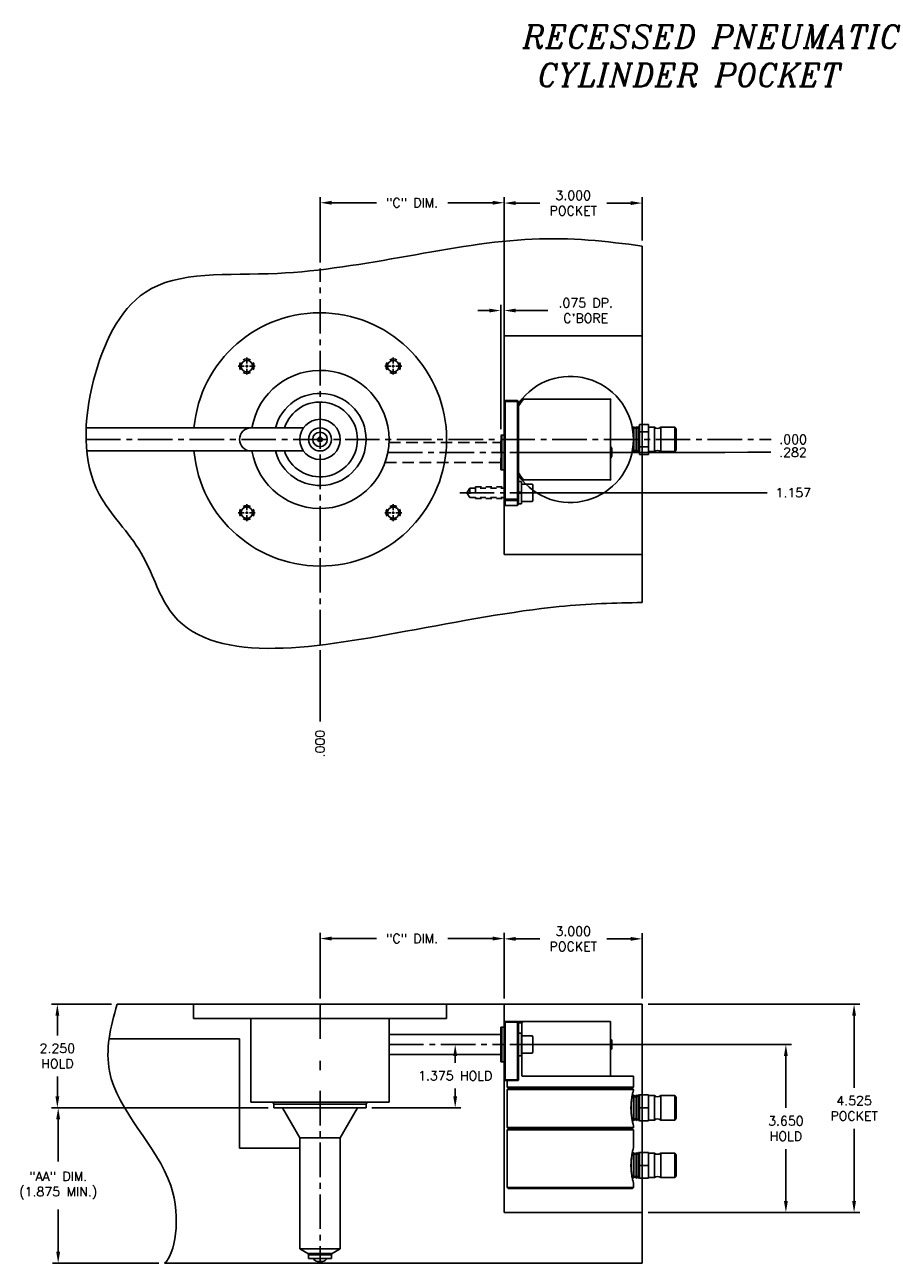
# Model space of a CAD drawing. Extents: x -55 to 76, y -100 to -24.
# Tile 18 of 22: x 35 to 53, y -96 to -69. Entities that reach past the tile are written whole.
import ezdxf

# ---------------------------------------------------------------- set-up
doc = ezdxf.new("R2010")
doc.units = 0
doc.header["$MEASUREMENT"] = 0
for name, pattern in [('CENTER2', [1.125, 0.75, -0.125, 0.125, -0.125]), ('HIDDEN', [0.375, 0.25, -0.125]), ('HIDDEN2', [0.1875, 0.125, -0.0625])]:
    doc.linetypes.add(name, pattern=pattern)
doc.layers.get('DEFPOINTS').update_dxf_attribs({"linetype": 'CONTINUOUS'})
for name, color, linetype in [('BORE_HIDDEN', 1, 'HIDDEN'), ('CP_TAPS_CENTER', 1, 'CENTER2'), ('CP_TAPS_HIDDEN', 1, 'HIDDEN2'), ('DIMENSIONS', 4, 'CONTINUOUS'), ('DSCV_BORE_CENTER', 22, 'CENTER2'), ('DSCV_BORE_SOLID', 1, 'CONTINUOUS'), ('FASTENER_SOLID', 7, 'CONTINUOUS'), ('HYD_FITTING', 4, 'CONTINUOUS'), ('NP_SHAPE_SOLID', 6, 'CONTINUOUS'), ('SCV200_BORE_TAPS_SOLID', 1, 'CONTINUOUS'), ('SCV_HYD_CYL_SHAPE', 3, 'CONTINUOUS')]:
    doc.layers.add(name, color=color, linetype=linetype)
doc.styles.add('ITALIC', font='italic.shx')
doc.styles.add('ROMANS', font='romans.shx')
doc.dimstyles.new('CATALOG', dxfattribs={"dimscale": 2, "dimtxt": 0.1, "dimasz": 0.125, "dimexe": 0.0625, "dimexo": 0.0625, "dimgap": 0.09, "dimtad": 0, "dimtih": 1, "dimtoh": 1, "dimdec": 3, "dimzin": 4, "dimdsep": 46, "dimtxsty": 'ROMANS', "dimcen": 0, "dimclrd": 256, "dimclre": 256, "dimclrt": 256, "dimadec": 0, "dimazin": 0, "dimtfac": 0.7, "dimtdec": 3, "dimtofl": 0, "dimtmove": 0, "dimatfit": 3, "dimfxl": 1, "dimtolj": 1, "dimtzin": 4, "dimlwd": -1, "dimlwe": -1, "dimarcsym": 0})

# ---------------------------------------------------------------- blocks, each defined once
blk = doc.blocks.new('*D132')
at = {"layer": 'DEFPOINTS', "color": 0}
for p in [(45.253, -73.065), (41.253, -74.49), (45.253, -75.954)]:
    blk.add_point(p, dxfattribs=at)
at = {"layer": 'DIMENSIONS'}
for p, q in [((41.253, -74.365), (41.253, -72.94)), ((41.503, -73.065), (42.478, -73.065)), ((45.003, -73.065), (44.028, -73.065)), ((45.253, -75.829), (45.253, -72.94))]:
    blk.add_line(p, q, dxfattribs=at)
for points in [[(41.503, -73.023), (41.503, -73.106), (41.253, -73.065)], [(45.003, -73.023), (45.003, -73.106), (45.253, -73.065)]]:
    blk.add_solid(points, dxfattribs=at)
at = {"layer": 'DIMENSIONS', "insert": (43.253, -73.065), "char_height": 0.2, "attachment_point": 5, "style": 'ROMANS'}
blk.add_mtext('\\A1;"C" DIM.', dxfattribs=at)
blk = doc.blocks.new('*D133')
at = {"layer": 'DEFPOINTS', "color": 0}
for p in [(41.253, -78.204), (50.672, -78.204), (51.05, -78.204)]:
    blk.add_point(p, dxfattribs=at)
at = {"layer": 'DIMENSIONS'}
blk.add_line((50.797, -78.204), (51.05, -78.204), dxfattribs=at)
at = {"layer": 'DIMENSIONS', "insert": (51.53, -78.204), "char_height": 0.2, "attachment_point": 5, "style": 'ROMANS'}
blk.add_mtext('\\A1;.000 ', dxfattribs=at)
blk = doc.blocks.new('*D134')
at = {"layer": 'DEFPOINTS', "color": 0}
for p in [(41.253, -78.204), (45.253, -79.361), (50.968, -79.361)]:
    blk.add_point(p, dxfattribs=at)
at = {"layer": 'DIMENSIONS'}
blk.add_line((45.378, -79.361), (50.968, -79.361), dxfattribs=at)
at = {"layer": 'DIMENSIONS', "insert": (51.534, -79.361), "char_height": 0.2, "attachment_point": 5, "style": 'ROMANS'}
blk.add_mtext('\\A1;1.157 ', dxfattribs=at)
blk = doc.blocks.new('*D135')
at = {"layer": 'DEFPOINTS', "color": 0}
for p in [(41.253, -78.204), (45.253, -78.486), (51.047, -78.484)]:
    blk.add_point(p, dxfattribs=at)
at = {"layer": 'DIMENSIONS'}
for p, q in [((45.378, -78.486), (50.047, -78.486)), ((50.047, -78.486), (50.547, -78.484)), ((50.547, -78.484), (51.047, -78.484))]:
    blk.add_line(p, q, dxfattribs=at)
at = {"layer": 'DIMENSIONS', "insert": (51.527, -78.484), "char_height": 0.2, "attachment_point": 5, "style": 'ROMANS'}
blk.add_mtext('\\A1;.282 ', dxfattribs=at)
blk = doc.blocks.new('*D136')
at = {"layer": 'DEFPOINTS', "color": 0}
for p in [(41.253, -78.204), (41.253, -82.656), (41.253, -84.33)]:
    blk.add_point(p, dxfattribs=at)
at = {"layer": 'DIMENSIONS'}
blk.add_line((41.253, -82.781), (41.253, -84.33), dxfattribs=at)
at = {"layer": 'DIMENSIONS', "insert": (41.253, -84.81), "char_height": 0.2, "attachment_point": 5, "rotation": 90, "style": 'ROMANS'}
blk.add_mtext('\\A1;.000 ', dxfattribs=at)
blk = doc.blocks.new('*D137')
at = {"layer": 'DEFPOINTS', "color": 0}
for p in [(45.178, -75.406), (45.178, -78.11), (45.253, -78.11)]:
    blk.add_point(p, dxfattribs=at)
at = {"layer": 'DIMENSIONS'}
for p, q in [((45.178, -77.985), (45.178, -75.281)), ((45.253, -77.985), (45.253, -75.281)), ((44.928, -75.406), (44.678, -75.406)), ((45.503, -75.406), (46.201, -75.406))]:
    blk.add_line(p, q, dxfattribs=at)
for points in [[(44.928, -75.364), (44.928, -75.447), (45.178, -75.406)], [(45.503, -75.364), (45.503, -75.447), (45.253, -75.406)]]:
    blk.add_solid(points, dxfattribs=at)
at = {"layer": 'DIMENSIONS', "insert": (47.024, -75.406), "char_height": 0.2, "attachment_point": 5, "style": 'ROMANS'}
blk.add_mtext("\\A1;.075 DP.\\PC'BORE", dxfattribs=at)
blk = doc.blocks.new('*D141')
at = {"layer": 'DEFPOINTS', "color": 0}
for p in [(36.847, -90.468), (35.547, -92.718), (40.252, -92.718)]:
    blk.add_point(p, dxfattribs=at)
at = {"layer": 'DIMENSIONS'}
for p, q in [((36.722, -90.468), (35.422, -90.468)), ((35.547, -90.718), (35.547, -91.146)), ((35.547, -92.468), (35.547, -92.04)), ((40.127, -92.718), (35.422, -92.718))]:
    blk.add_line(p, q, dxfattribs=at)
for points in [[(35.506, -90.718), (35.589, -90.718), (35.547, -90.468)], [(35.506, -92.468), (35.589, -92.468), (35.547, -92.718)]]:
    blk.add_solid(points, dxfattribs=at)
at = {"layer": 'DIMENSIONS', "insert": (35.547, -91.593), "char_height": 0.2, "attachment_point": 5, "style": 'ROMANS'}
blk.add_mtext('\\A1;2.250 \\PHOLD', dxfattribs=at)
blk = doc.blocks.new('*D142')
at = {"layer": 'DEFPOINTS', "color": 0}
for p in [(40.252, -92.718), (35.565, -96.093), (37.877, -96.093)]:
    blk.add_point(p, dxfattribs=at)
at = {"layer": 'DIMENSIONS'}
for p, q in [((40.127, -92.718), (35.44, -92.718)), ((35.565, -92.968), (35.565, -93.887)), ((35.565, -95.843), (35.565, -94.923)), ((37.752, -96.093), (35.44, -96.093))]:
    blk.add_line(p, q, dxfattribs=at)
for points in [[(35.523, -92.968), (35.607, -92.968), (35.565, -92.718)], [(35.523, -95.843), (35.607, -95.843), (35.565, -96.093)]]:
    blk.add_solid(points, dxfattribs=at)
at = {"layer": 'DIMENSIONS', "insert": (35.565, -94.405), "char_height": 0.2, "attachment_point": 5, "style": 'ROMANS'}
blk.add_mtext('\\A1;"AA" DIM.\\P(1.875 MIN.)', dxfattribs=at)
blk = doc.blocks.new('*D144')
at = {"layer": 'DEFPOINTS', "color": 0}
for p in [(48.253, -73.072), (48.253, -74.006), (45.253, -75.954)]:
    blk.add_point(p, dxfattribs=at)
at = {"layer": 'DIMENSIONS'}
for p, q in [((45.253, -75.829), (45.253, -72.947)), ((45.503, -73.072), (46.025, -73.072)), ((48.003, -73.072), (47.48, -73.072)), ((48.253, -73.881), (48.253, -72.947))]:
    blk.add_line(p, q, dxfattribs=at)
for points in [[(45.503, -73.03), (45.503, -73.114), (45.253, -73.072)], [(48.003, -73.03), (48.003, -73.114), (48.253, -73.072)]]:
    blk.add_solid(points, dxfattribs=at)
at = {"layer": 'DIMENSIONS', "insert": (46.753, -73.072), "char_height": 0.2, "attachment_point": 5, "style": 'ROMANS'}
blk.add_mtext('\\A1;3.000 \\PPOCKET', dxfattribs=at)
blk = doc.blocks.new('*D149')
at = {"layer": 'DEFPOINTS', "color": 0}
for p in [(45.253, -89.043), (41.253, -90.468), (45.253, -90.468)]:
    blk.add_point(p, dxfattribs=at)
at = {"layer": 'DIMENSIONS'}
for p, q in [((41.253, -90.343), (41.253, -88.918)), ((45.253, -90.343), (45.253, -88.918)), ((41.503, -89.043), (42.478, -89.043)), ((45.003, -89.043), (44.028, -89.043))]:
    blk.add_line(p, q, dxfattribs=at)
for points in [[(41.503, -89.001), (41.503, -89.085), (41.253, -89.043)], [(45.003, -89.001), (45.003, -89.085), (45.253, -89.043)]]:
    blk.add_solid(points, dxfattribs=at)
at = {"layer": 'DIMENSIONS', "insert": (43.253, -89.043), "char_height": 0.2, "attachment_point": 5, "style": 'ROMANS'}
blk.add_mtext('\\A1;"C" DIM.', dxfattribs=at)
blk = doc.blocks.new('*D150')
at = {"layer": 'DEFPOINTS', "color": 0}
for p in [(48.253, -89.049), (45.253, -90.468), (48.253, -90.468)]:
    blk.add_point(p, dxfattribs=at)
at = {"layer": 'DIMENSIONS'}
for p, q in [((45.253, -90.343), (45.253, -88.924)), ((48.253, -90.343), (48.253, -88.924)), ((45.503, -89.049), (46.025, -89.049)), ((48.003, -89.049), (47.48, -89.049))]:
    blk.add_line(p, q, dxfattribs=at)
for points in [[(45.503, -89.008), (45.503, -89.091), (45.253, -89.049)], [(48.003, -89.008), (48.003, -89.091), (48.253, -89.049)]]:
    blk.add_solid(points, dxfattribs=at)
at = {"layer": 'DIMENSIONS', "insert": (46.753, -89.049), "char_height": 0.2, "attachment_point": 5, "style": 'ROMANS'}
blk.add_mtext('\\A1;3.000 \\PPOCKET', dxfattribs=at)
blk = doc.blocks.new('*D151')
at = {"layer": 'DEFPOINTS', "color": 0}
for p in [(48.253, -90.468), (48.253, -94.993), (52.854, -94.993)]:
    blk.add_point(p, dxfattribs=at)
at = {"layer": 'DIMENSIONS'}
for p, q in [((48.378, -90.468), (52.979, -90.468)), ((52.854, -90.718), (52.854, -92.284)), ((52.854, -94.743), (52.854, -93.177)), ((48.378, -94.993), (52.979, -94.993))]:
    blk.add_line(p, q, dxfattribs=at)
for points in [[(52.812, -90.718), (52.895, -90.718), (52.854, -90.468)], [(52.812, -94.743), (52.895, -94.743), (52.854, -94.993)]]:
    blk.add_solid(points, dxfattribs=at)
at = {"layer": 'DIMENSIONS', "insert": (52.854, -92.73), "char_height": 0.2, "attachment_point": 5, "style": 'ROMANS'}
blk.add_mtext('\\A1;4.525 \\PPOCKET', dxfattribs=at)
blk = doc.blocks.new('*D152')
at = {"layer": 'DEFPOINTS', "color": 0}
for p in [(45.253, -91.343), (48.253, -94.993), (51.372, -94.993)]:
    blk.add_point(p, dxfattribs=at)
at = {"layer": 'DIMENSIONS'}
for p, q in [((45.378, -91.343), (51.497, -91.343)), ((51.372, -91.593), (51.372, -92.721)), ((51.372, -94.743), (51.372, -93.615)), ((48.378, -94.993), (51.497, -94.993))]:
    blk.add_line(p, q, dxfattribs=at)
for points in [[(51.33, -91.593), (51.414, -91.593), (51.372, -91.343)], [(51.33, -94.743), (51.414, -94.743), (51.372, -94.993)]]:
    blk.add_solid(points, dxfattribs=at)
at = {"layer": 'DIMENSIONS', "insert": (51.372, -93.168), "char_height": 0.2, "attachment_point": 5, "style": 'ROMANS'}
blk.add_mtext('\\A1;3.650 \\PHOLD', dxfattribs=at)
blk = doc.blocks.new('*D153')
at = {"layer": 'DEFPOINTS', "color": 0}
for p in [(43.801, -91.343), (44.189, -91.343), (42.253, -92.718)]:
    blk.add_point(p, dxfattribs=at)
at = {"layer": 'DIMENSIONS'}
for p, q in [((43.926, -91.343), (44.314, -91.343)), ((44.189, -91.593), (44.189, -91.742)), ((44.189, -92.468), (44.189, -92.302)), ((42.378, -92.718), (44.314, -92.718))]:
    blk.add_line(p, q, dxfattribs=at)
for points in [[(44.147, -91.593), (44.231, -91.593), (44.189, -91.343)], [(44.147, -92.468), (44.231, -92.468), (44.189, -92.718)]]:
    blk.add_solid(points, dxfattribs=at)
at = {"layer": 'DIMENSIONS', "insert": (44.189, -92.022), "char_height": 0.2, "attachment_point": 5, "style": 'ROMANS'}
blk.add_mtext('\\A1;1.375 HOLD', dxfattribs=at)

msp = doc.modelspace()

# ---------------------------------------------------------------- linework, layer by layer
at = {"layer": 'BORE_HIDDEN'}
for p, q in [((45.17779, -78.11015), (45.25279, -78.11015)), ((45.17779, -78.86215), (45.17779, -78.11015)), ((42.75145, -78.26765), (45.17779, -78.26765)), ((42.66683, -78.70465), (45.17779, -78.70465)), ((45.17779, -78.86215), (45.25279, -78.86215))]:
    msp.add_line(p, q, dxfattribs=at)
at = {"layer": 'CP_TAPS_CENTER'}
msp.add_line((44.28904, -79.36115), (45.25279, -79.36115), dxfattribs=at)
at = {"layer": 'CP_TAPS_HIDDEN'}
for p, q in [((44.50779, -79.25915), (44.43979, -79.36115)), ((44.50779, -79.25915), (45.25279, -79.25915)), ((44.50779, -79.25915), (44.50779, -79.46315)), ((44.63279, -79.23615), (45.25279, -79.23615)), ((44.63279, -79.23615), (44.63279, -79.48615)), ((44.43979, -79.36115), (44.50779, -79.46315)), ((44.50779, -79.46315), (45.25279, -79.46315)), ((44.63279, -79.48615), (45.25279, -79.48615))]:
    msp.add_line(p, q, dxfattribs=at)
at = {"layer": 'DSCV_BORE_CENTER'}
for p, q in [((41.25279, -82.65576), (41.25279, -74.48951)), ((36.17072, -78.20415), (50.67181, -78.20415)), ((42.72605, -78.48615), (45.25279, -78.48615)), ((41.25279, -90.46789), (41.25279, -91.32855)), ((42.75279, -91.34289), (45.25279, -91.34289)), ((41.25279, -91.69654), (41.25279, -91.90385)), ((41.25279, -92.34899), (41.25279, -96.09289))]:
    msp.add_line(p, q, dxfattribs=at)
at = {"layer": 'DSCV_BORE_SOLID'}
for p, q in [((36.17293, -77.95415), (40.89376, -77.95415)), ((36.18612, -78.45415), (40.89376, -78.45415)), ((38.50279, -90.46789), (38.50279, -90.78089)), ((44.00279, -90.46789), (44.00279, -90.78089)), ((38.50279, -90.78089), (44.00279, -90.78089)), ((39.75279, -90.78089), (39.75279, -92.59289)), ((42.75279, -90.78089), (42.75279, -92.59289)), ((42.75279, -91.12439), (45.17779, -91.12439)), ((45.17779, -90.96689), (45.25279, -90.96689)), ((45.17779, -91.71889), (45.17779, -90.96689)), ((36.67176, -91.21789), (39.50279, -91.21789)), ((39.50279, -91.21789), (39.50279, -93.59789)), ((42.75279, -91.56139), (45.17779, -91.56139)), ((45.17779, -91.71889), (45.25279, -91.71889)), ((39.75279, -92.59289), (42.75279, -92.59289)), ((40.25229, -92.63789), (40.22631, -92.59289)), ((40.25229, -92.63789), (40.25229, -92.71789)), ((40.25229, -92.63789), (42.25329, -92.63789)), ((40.25229, -92.71789), (42.25329, -92.71789)), ((40.81529, -93.36789), (40.44001, -92.71789)), ((41.69029, -93.36789), (42.06557, -92.71789)), ((42.25329, -92.63789), (42.27927, -92.59289)), ((42.25329, -92.63789), (42.25329, -92.71789)), ((40.81529, -93.36789), (40.81529, -95.78289)), ((40.81529, -93.36789), (41.69029, -93.36789)), ((41.69029, -93.36789), (41.69029, -95.78289)), ((39.50279, -93.59789), (40.81529, -93.59789)), ((40.81529, -95.78289), (41.69029, -95.78289)), ((40.98791, -95.88256), (40.81529, -95.78289)), ((41.00254, -95.90789), (40.98791, -95.88256)), ((40.98791, -95.88256), (41.51767, -95.88256)), ((41.00254, -95.90789), (41.00254, -95.99289)), ((41.00254, -95.90789), (41.50304, -95.90789)), ((41.00254, -95.99289), (41.50304, -95.99289)), ((41.50304, -95.90789), (41.51767, -95.88256)), ((41.50304, -95.90789), (41.50304, -95.99289)), ((41.51767, -95.88256), (41.69029, -95.78289)), ((41.20266, -96.05508), (41.21279, -96.09289)), ((41.20266, -96.05508), (41.30292, -96.05508)), ((41.30292, -96.05508), (41.29279, -96.09289))]:
    msp.add_line(p, q, dxfattribs=at)
for radius in [0.4375, 0.25025, 0.1585, 0.05, 0.04]:
    msp.add_circle((41.25279, -78.20415), radius, dxfattribs=at)
for centre, radius, start, end in [((41.25279, -78.20415), 2.75, 185.215909, 174.784091), ((41.25279, -78.20415), 1.5, 189.594068, 170.405932), ((41.25279, -78.20415), 1.0005, 194.470119, 165.529881), ((41.25279, -78.20415), 0.8125, 197.920213, 162.079787), ((39.75279, -78.20415), 0.25, 90, 270), ((41.25279, -95.84189), 0.219, 223.590362, 256.766748), ((41.25279, -95.84189), 0.219, 283.233252, 316.409638), ((41.25279, -95.84189), 0.219, 265.919963, 273.947931)]:
    msp.add_arc(centre, radius, start, end, dxfattribs=at)
at = {"layer": 'FASTENER_SOLID'}
for p, q in [((45.62679, -91.09971), (45.56479, -91.09971)), ((45.62679, -91.09971), (45.62679, -91.58639)), ((45.85179, -91.15539), (45.62679, -91.15539)), ((45.87679, -91.18039), (45.87679, -91.50539)), ((45.56479, -91.58639), (45.62679, -91.58639)), ((45.85179, -91.53039), (45.62679, -91.53039))]:
    msp.add_line(p, q, dxfattribs=at)
for centre, start, end in [((45.85179, -91.18039), 0, 90), ((45.85179, -91.50539), 270, 0)]:
    msp.add_arc(centre, 0.025, start, end, dxfattribs=at)
at = {"layer": 'HYD_FITTING'}
for p, q in [((48.04751, -77.96216), (48.06328, -77.93122)), ((48.06328, -77.93122), (48.07021, -77.93086)), ((48.06328, -78.47708), (48.06328, -77.93122)), ((48.07021, -78.47745), (48.07021, -77.93086)), ((48.08912, -77.95998), (48.07021, -77.93086)), ((48.10299, -77.95925), (48.11876, -77.92831)), ((48.11876, -77.92831), (48.12569, -77.92795)), ((48.11876, -78.47999), (48.11876, -77.92831)), ((48.12569, -78.48035), (48.12569, -77.92795)), ((48.1446, -77.95707), (48.12569, -77.92795)), ((48.15847, -77.95634), (48.17424, -77.9254)), ((48.17424, -77.9254), (48.18117, -77.92504)), ((48.17424, -78.4829), (48.17424, -77.9254)), ((48.18117, -78.48326), (48.18117, -77.92504)), ((48.18979, -77.93832), (48.18117, -77.92504)), ((48.18979, -77.87939), (48.38979, -77.87939)), ((48.18979, -78.04177), (48.18979, -77.87939)), ((48.38979, -77.87939), (48.38979, -78.04177)), ((48.51479, -77.93915), (48.38979, -77.93915)), ((48.51479, -77.93915), (48.51479, -78.46915)), ((48.65479, -77.93915), (48.65479, -78.46915)), ((48.95979, -77.93915), (48.65479, -77.93915)), ((48.95979, -77.93915), (48.95979, -78.46915)), ((48.98979, -77.97915), (48.95979, -77.93915)), ((48.98979, -77.97915), (48.98979, -78.42915)), ((48.18979, -78.04177), (48.38979, -78.04177)), ((48.18979, -78.36653), (48.18979, -78.04177)), ((48.38979, -78.04177), (48.38979, -78.36653)), ((48.04751, -78.44614), (48.06328, -78.47708)), ((48.06328, -78.47708), (48.07021, -78.47745)), ((48.08912, -78.44833), (48.07021, -78.47745)), ((48.10299, -78.44905), (48.11876, -78.47999)), ((48.11876, -78.47999), (48.12569, -78.48035)), ((48.1446, -78.45123), (48.12569, -78.48035)), ((48.15847, -78.45196), (48.17424, -78.4829)), ((48.17424, -78.4829), (48.18117, -78.48326)), ((48.18979, -78.46998), (48.18117, -78.48326)), ((48.18979, -78.36653), (48.38979, -78.36653)), ((48.18979, -78.52891), (48.18979, -78.36653)), ((48.38979, -78.36653), (48.38979, -78.52891)), ((48.51479, -78.46915), (48.38979, -78.46915)), ((48.95979, -78.46915), (48.65479, -78.46915)), ((48.98979, -78.42915), (48.95979, -78.46915)), ((48.18979, -78.52891), (48.38979, -78.52891)), ((48.03364, -92.47663), (48.03031, -92.47149)), ((48.04751, -92.4759), (48.06328, -92.44496)), ((48.06328, -92.44496), (48.07021, -92.4446)), ((48.06328, -92.99083), (48.06328, -92.44496)), ((48.07021, -92.99119), (48.07021, -92.4446)), ((48.08912, -92.47372), (48.07021, -92.4446)), ((48.10299, -92.47299), (48.11876, -92.44206)), ((48.11876, -92.44206), (48.12569, -92.44169)), ((48.11876, -92.99373), (48.11876, -92.44206)), ((48.12569, -92.9941), (48.12569, -92.44169)), ((48.1446, -92.47081), (48.12569, -92.44169)), ((48.15847, -92.47009), (48.17424, -92.43915)), ((48.17424, -92.43915), (48.18117, -92.43878)), ((48.17424, -92.99664), (48.17424, -92.43915)), ((48.18117, -92.997), (48.18117, -92.43878)), ((48.18979, -92.45206), (48.18117, -92.43878)), ((48.18979, -92.43664), (48.38979, -92.43664)), ((48.18979, -92.71789), (48.18979, -92.43664)), ((48.38979, -92.43664), (48.38979, -92.71789)), ((48.51479, -92.45289), (48.38979, -92.45289)), ((48.51479, -92.45289), (48.51479, -92.98289)), ((48.65479, -92.45289), (48.65479, -92.98289)), ((48.95979, -92.45289), (48.65479, -92.45289)), ((48.95979, -92.45289), (48.95979, -92.98289)), ((48.98979, -92.49289), (48.95979, -92.45289)), ((48.98979, -92.49289), (48.98979, -92.94289)), ((48.0078, -92.74726), (48.0078, -92.68853)), ((48.01473, -92.85643), (48.01473, -92.57936)), ((48.18979, -92.71789), (48.38979, -92.71789)), ((48.18979, -92.99914), (48.18979, -92.71789)), ((48.38979, -92.71789), (48.38979, -92.99914)), ((48.03364, -92.95916), (48.03031, -92.96429)), ((48.04751, -92.95989), (48.06328, -92.99083)), ((48.06328, -92.99083), (48.07021, -92.99119)), ((48.08912, -92.96207), (48.07021, -92.99119)), ((48.10299, -92.9628), (48.11876, -92.99373)), ((48.11876, -92.99373), (48.12569, -92.9941)), ((48.1446, -92.96498), (48.12569, -92.9941)), ((48.15847, -92.9657), (48.17424, -92.99664)), ((48.17424, -92.99664), (48.18117, -92.997)), ((48.18979, -92.98373), (48.18117, -92.997)), ((48.18979, -92.99914), (48.38979, -92.99914)), ((48.51479, -92.98289), (48.38979, -92.98289)), ((48.95979, -92.98289), (48.65479, -92.98289)), ((48.98979, -92.94289), (48.95979, -92.98289)), ((48.01473, -94.10643), (48.01473, -93.82936)), ((48.03364, -93.72663), (48.03031, -93.72149)), ((48.04751, -93.7259), (48.06328, -93.69496)), ((48.06328, -93.69496), (48.07021, -93.6946)), ((48.06328, -94.24083), (48.06328, -93.69496)), ((48.07021, -94.24119), (48.07021, -93.6946)), ((48.08912, -93.72372), (48.07021, -93.6946)), ((48.10299, -93.72299), (48.11876, -93.69206)), ((48.11876, -93.69206), (48.12569, -93.69169)), ((48.11876, -94.24373), (48.11876, -93.69206)), ((48.12569, -94.2441), (48.12569, -93.69169)), ((48.1446, -93.72081), (48.12569, -93.69169)), ((48.15847, -93.72009), (48.17424, -93.68915)), ((48.17424, -93.68915), (48.18117, -93.68878)), ((48.17424, -94.24664), (48.17424, -93.68915)), ((48.18117, -94.247), (48.18117, -93.68878)), ((48.18979, -93.70206), (48.18117, -93.68878)), ((48.18979, -93.68664), (48.38979, -93.68664)), ((48.18979, -93.96789), (48.18979, -93.68664)), ((48.38979, -93.68664), (48.38979, -93.96789)), ((48.51479, -93.70289), (48.38979, -93.70289)), ((48.51479, -93.70289), (48.51479, -94.23289)), ((48.65479, -93.70289), (48.65479, -94.23289)), ((48.95979, -93.70289), (48.65479, -93.70289)), ((48.95979, -93.70289), (48.95979, -94.23289)), ((48.98979, -93.74289), (48.95979, -93.70289)), ((48.98979, -93.74289), (48.98979, -94.19289)), ((48.0078, -93.99726), (48.0078, -93.93853)), ((48.18979, -93.96789), (48.38979, -93.96789)), ((48.18979, -94.24914), (48.18979, -93.96789)), ((48.38979, -93.96789), (48.38979, -94.24914)), ((48.03364, -94.20916), (48.03031, -94.21429)), ((48.04751, -94.20989), (48.06328, -94.24083)), ((48.06328, -94.24083), (48.07021, -94.24119)), ((48.08912, -94.21207), (48.07021, -94.24119)), ((48.10299, -94.2128), (48.11876, -94.24373)), ((48.11876, -94.24373), (48.12569, -94.2441)), ((48.1446, -94.21498), (48.12569, -94.2441)), ((48.15847, -94.2157), (48.17424, -94.24664)), ((48.17424, -94.24664), (48.18117, -94.247)), ((48.18979, -94.23373), (48.18117, -94.247)), ((48.18979, -94.24914), (48.38979, -94.24914)), ((48.51479, -94.23289), (48.38979, -94.23289)), ((48.95979, -94.23289), (48.65479, -94.23289)), ((48.98979, -94.19289), (48.95979, -94.23289))]:
    msp.add_line(p, q, dxfattribs=at)
for centre, radius, start, end in [((48.04037, -77.95852), 0.00802, 260.234475, 332.999659), ((48.09585, -77.95561), 0.00802, 212.999659, 332.999659), ((48.15133, -77.9527), 0.00802, 212.999659, 332.999659), ((48.58479, -77.85382), 0.11037, 230.63504, 309.36496), ((48.04037, -78.44979), 0.00802, 27.000341, 99.765525), ((48.09585, -78.45269), 0.00802, 27.000341, 147.000341), ((48.15133, -78.4556), 0.00802, 27.000341, 147.000341), ((48.58479, -78.55448), 0.11037, 50.63504, 129.36496), ((48.04037, -92.47226), 0.00802, 212.999659, 332.999659), ((48.09585, -92.46935), 0.00802, 212.999659, 332.999659), ((48.15133, -92.46645), 0.00802, 212.999659, 332.999659), ((48.58479, -92.36757), 0.11037, 230.63504, 309.36496), ((48.04037, -92.96353), 0.00802, 27.000341, 147.000341), ((48.09585, -92.96644), 0.00802, 27.000341, 147.000341), ((48.15133, -92.96934), 0.00802, 27.000341, 147.000341), ((48.58479, -93.06822), 0.11037, 50.63504, 129.36496), ((48.04037, -93.72226), 0.00802, 212.999659, 332.999659), ((48.09585, -93.71935), 0.00802, 212.999659, 332.999659), ((48.15133, -93.71645), 0.00802, 212.999659, 332.999659), ((48.58479, -93.61757), 0.11037, 230.63504, 309.36496), ((48.04037, -94.21353), 0.00802, 27.000341, 147.000341), ((48.09585, -94.21644), 0.00802, 27.000341, 147.000341), ((48.15133, -94.21934), 0.00802, 27.000341, 147.000341), ((48.58479, -94.31822), 0.11037, 50.63504, 129.36496)]:
    msp.add_arc(centre, radius, start, end, dxfattribs=at)
at = {"layer": 'NP_SHAPE_SOLID'}
for p, q in [((48.25279, -81.74811), (48.25279, -74.00643)), ((45.25279, -80.70415), (45.25279, -75.95415)), ((48.25279, -75.95415), (45.25279, -75.95415)), ((48.25279, -80.70415), (45.25279, -80.70415)), ((36.84732, -90.46789), (48.25279, -90.46789)), ((45.25279, -90.46789), (45.25279, -94.99289)), ((48.25279, -90.46789), (48.25279, -96.09289)), ((45.25279, -94.99289), (48.25279, -94.99289)), ((37.87738, -96.09289), (48.25279, -96.09289))]:
    msp.add_line(p, q, dxfattribs=at)
for points, knots in [([(48.25279, -74.00643), (47.47317, -73.89855), (45.10598, -73.64995), (41.04457, -74.8521), (37.33398, -74.43816), (36.13636, -76.98441), (36.0628, -79.25745), (37.45339, -80.53885), (38.21303, -83.24104), (42.33488, -82.52872), (46.15339, -81.79856), (47.66327, -81.7513), (48.25279, -81.74811)], [0.66272534, 0.66272534, 0.66272534, 0.66272534, 2.98936436, 7.76453719, 10.56736838, 12.77285088, 15.25632149, 16.82822695, 18.21503792, 23.03612258, 25.81930248, 27.56716293, 27.56716293, 27.56716293, 27.56716293]), ([(36.84732, -90.46789), (36.69527, -90.97004), (36.38953, -92.39721), (38.44289, -94.16644), (38.09258, -95.91927), (37.87738, -96.09289)], [0.45963617, 0.45963617, 0.45963617, 0.45963617, 1.94899443, 4.76111541, 7.10990408, 7.10990408, 7.10990408, 7.10990408])]:
    msp.add_open_spline(points, degree=3, knots=knots, dxfattribs=at)
at = {"layer": 'SCV200_BORE_TAPS_SOLID'}
for p, q in [((39.60554, -76.61315), (39.47742, -76.61315)), ((39.68992, -76.61315), (39.63367, -76.61315)), ((39.66179, -76.5569), (39.66179, -76.42878)), ((39.66179, -76.58503), (39.66179, -76.64128)), ((39.71804, -76.61315), (39.84617, -76.61315)), ((42.78754, -76.61315), (42.65942, -76.61315)), ((42.81567, -76.61315), (42.87192, -76.61315)), ((42.84379, -76.5569), (42.84379, -76.42878)), ((42.84379, -76.58503), (42.84379, -76.64128)), ((42.90004, -76.61315), (43.02817, -76.61315)), ((39.66179, -76.6694), (39.66179, -76.79753)), ((42.84379, -76.6694), (42.84379, -76.79753)), ((39.60554, -79.79515), (39.47742, -79.79515)), ((39.68992, -79.79515), (39.63367, -79.79515)), ((39.66179, -79.7389), (39.66179, -79.61078)), ((39.66179, -79.82328), (39.66179, -79.76703)), ((39.66179, -79.8514), (39.66179, -79.97953)), ((39.71804, -79.79515), (39.84617, -79.79515)), ((42.78754, -79.79515), (42.65942, -79.79515)), ((42.81567, -79.79515), (42.87192, -79.79515)), ((42.84379, -79.7389), (42.84379, -79.61078)), ((42.84379, -79.82328), (42.84379, -79.76703)), ((42.84379, -79.8514), (42.84379, -79.97953)), ((42.90004, -79.79515), (43.02817, -79.79515))]:
    msp.add_line(p, q, dxfattribs=at)
for centre in [(39.66179, -76.61315), (42.84379, -76.61315), (39.66179, -79.79515), (42.84379, -79.79515)]:
    msp.add_circle(centre, 0.125, dxfattribs=at)
for centre, start, end in [((39.66179, -76.61315), 149.999934, 209.999922), ((39.66179, -76.61315), 60.000007, 119.999995), ((39.66179, -76.61315), 329.999997, 29.999999), ((42.84379, -76.61315), 150.000001, 210.000003), ((42.84379, -76.61315), 60.000005, 119.999993), ((42.84379, -76.61315), 330.000078, 30.000066), ((39.66179, -76.61315), 240.000002, 300.000003), ((42.84379, -76.61315), 239.999997, 299.999998), ((39.66179, -79.79515), 150.000078, 210.000066), ((39.66179, -79.79515), 59.999997, 119.999998), ((39.66179, -79.79515), 330.000001, 30.000003), ((42.84379, -79.79515), 149.999997, 209.999999), ((42.84379, -79.79515), 60.000002, 120.000003), ((42.84379, -79.79515), 329.999934, 29.999922), ((39.66179, -79.79515), 240.000005, 299.999993), ((42.84379, -79.79515), 240.000007, 299.999995)]:
    msp.add_arc(centre, 0.15625, start, end, dxfattribs=at)
at = {"layer": 'SCV_HYD_CYL_SHAPE'}
for p, q in [((45.27279, -77.36115), (45.25279, -77.38115)), ((45.25279, -77.38115), (45.25279, -79.50914)), ((45.27279, -77.38115), (45.25279, -77.38115)), ((45.27279, -77.38115), (45.27279, -77.36115)), ((45.54479, -77.36115), (45.27279, -77.36115)), ((45.27279, -79.50177), (45.27279, -77.38115)), ((45.27279, -77.38115), (45.54479, -77.38115)), ((45.54479, -77.36115), (45.54479, -77.38115)), ((45.56479, -77.38115), (45.54479, -77.36115)), ((45.56479, -77.38115), (45.54479, -77.38115)), ((45.54479, -77.38115), (45.54479, -79.50177)), ((45.56479, -77.43997), (45.56479, -77.38115)), ((47.56479, -77.32915), (45.67492, -77.32915)), ((47.56479, -77.32915), (47.57479, -77.31915)), ((47.56479, -79.07915), (47.56479, -77.32915)), ((45.56479, -77.47616), (45.56479, -78.93214)), ((45.18979, -78.12115), (45.19979, -78.11115)), ((45.18979, -78.12115), (45.18979, -78.85115)), ((45.19979, -78.11115), (45.19979, -78.86115)), ((45.25279, -78.11115), (45.19979, -78.11115)), ((47.59429, -78.55415), (47.59429, -78.41815)), ((45.18979, -78.85115), (45.19979, -78.86115)), ((45.25279, -78.86115), (45.19979, -78.86115)), ((45.56479, -79.50914), (45.56479, -78.96833)), ((45.56479, -79.11765), (45.62679, -79.11765)), ((45.62679, -79.11765), (45.62679, -79.34875)), ((45.85179, -79.17365), (45.62679, -79.17365)), ((45.67492, -79.07915), (47.56479, -79.07915)), ((45.87679, -79.19865), (45.87679, -79.52365)), ((47.56479, -79.07915), (47.57479, -79.08915)), ((45.25279, -79.61615), (45.25279, -79.50914)), ((45.27279, -79.50177), (45.27279, -79.5303)), ((45.54479, -79.50177), (45.27279, -79.50177)), ((45.27279, -79.5303), (45.27279, -79.63615)), ((45.27279, -79.5303), (45.54479, -79.5303)), ((45.54479, -79.5303), (45.54479, -79.50177)), ((45.54479, -79.63615), (45.54479, -79.5303)), ((45.56479, -79.34875), (45.62679, -79.34875)), ((45.62679, -79.37355), (45.56479, -79.37355)), ((45.56479, -79.50914), (45.56479, -79.61615)), ((45.62679, -79.34875), (45.62679, -79.37355)), ((45.62679, -79.37355), (45.62679, -79.60465)), ((45.85179, -79.54865), (45.62679, -79.54865)), ((45.25279, -79.61615), (45.27279, -79.63615)), ((45.27279, -79.63615), (45.54479, -79.63615)), ((45.56479, -79.61615), (45.54479, -79.63615)), ((45.56479, -79.60465), (45.62679, -79.60465)), ((45.25279, -92.10289), (45.25279, -90.86289)), ((45.27279, -90.84289), (45.27279, -90.86098)), ((45.54479, -90.84289), (45.27279, -90.84289)), ((45.27279, -90.86098), (45.27279, -92.10808)), ((45.27279, -90.86098), (45.54479, -90.86098)), ((45.54479, -90.86098), (45.54479, -90.84289)), ((45.54479, -92.10808), (45.54479, -90.86098)), ((45.67492, -90.84289), (45.56479, -90.84289)), ((45.56479, -90.86289), (45.56479, -92.10289)), ((45.63562, -90.87289), (45.56479, -90.87289)), ((45.63562, -92.01789), (45.63562, -90.87289)), ((45.67492, -90.84289), (47.56479, -90.84289)), ((47.56479, -90.84289), (47.56479, -92.01789)), ((45.18979, -90.97789), (45.19979, -90.96789)), ((45.18979, -90.97789), (45.18979, -91.70789)), ((45.19979, -90.96789), (45.19979, -91.71789)), ((45.25279, -90.96789), (45.19979, -90.96789)), ((47.59429, -91.41089), (47.59429, -91.27489)), ((45.18979, -91.70789), (45.19979, -91.71789)), ((45.25279, -91.71789), (45.19979, -91.71789)), ((45.27279, -92.10808), (45.27279, -92.12289)), ((45.54479, -92.10808), (45.27279, -92.10808)), ((45.27279, -92.12289), (45.54479, -92.12289)), ((45.31979, -92.27289), (45.31979, -92.12289)), ((45.54479, -92.12289), (45.54479, -92.10808)), ((45.54479, -92.12289), (45.55479, -92.12289)), ((45.56479, -92.10289), (45.56479, -92.11289)), ((45.644, -92.02789), (48.05979, -92.02789)), ((48.05979, -92.27289), (48.05979, -92.02789)), ((48.05979, -92.27289), (45.31979, -92.27289)), ((45.33979, -92.29289), (45.31979, -92.27289)), ((45.33979, -92.29789), (45.31979, -92.31789)), ((45.31979, -92.31789), (48.05979, -92.31789)), ((45.31979, -92.31789), (45.31979, -93.14789)), ((48.03979, -92.29289), (45.33979, -92.29289)), ((45.33979, -92.29289), (45.33979, -92.29789)), ((45.33979, -92.29789), (48.03979, -92.29789)), ((48.03979, -92.29289), (48.05979, -92.27289)), ((48.03979, -92.29289), (48.03979, -92.29789)), ((48.03979, -92.29789), (48.05979, -92.31789)), ((48.05979, -92.31789), (48.05979, -92.34289)), ((45.31979, -93.14789), (48.05979, -93.14789)), ((45.33979, -93.16789), (45.31979, -93.14789)), ((45.33979, -93.17289), (45.31979, -93.19289)), ((45.31979, -93.19289), (48.05979, -93.19289)), ((45.31979, -93.19289), (45.31979, -94.44789)), ((45.33979, -93.16789), (48.03979, -93.16789)), ((45.33979, -93.16789), (45.33979, -93.17289)), ((45.33979, -93.17289), (48.03979, -93.17289)), ((48.03979, -93.16789), (48.05979, -93.14789)), ((48.03979, -93.16789), (48.03979, -93.17289)), ((48.03979, -93.17289), (48.05979, -93.19289)), ((48.05979, -93.09289), (48.05979, -93.14789)), ((48.05979, -93.19289), (48.05979, -93.59289)), ((48.05979, -94.34289), (48.05979, -94.44789)), ((45.31979, -94.44789), (48.05979, -94.44789)), ((45.33979, -94.46789), (45.31979, -94.44789)), ((45.33979, -94.46789), (48.03979, -94.46789)), ((48.03979, -94.46789), (48.05979, -94.44789))]:
    msp.add_line(p, q, dxfattribs=at)
for centre, radius, start, end in [((46.68979, -78.20415), 1.37, 220.239598, 139.760402), ((46.68979, -78.20415), 1.37, 140.306083, 145.201875), ((46.68979, -78.20415), 1.34, 139.232956, 147.092867), ((47.53129, -78.41815), 0.063, 0, 57.876497), ((47.53129, -78.55415), 0.063, 302.123503, 0), ((46.68979, -78.20415), 1.34, 212.907133, 220.767044), ((46.68979, -78.20415), 1.37, 214.798125, 219.693917), ((45.85179, -79.19865), 0.025, 0, 90), ((45.85179, -79.52365), 0.025, 270, 0), ((47.53129, -91.27489), 0.063, 0, 57.876497), ((47.53129, -91.41089), 0.063, 302.123503, 0), ((47.57479, -92.01789), 0.01, 180, 270)]:
    msp.add_arc(centre, radius, start, end, dxfattribs=at)
for points, weights in [([(45.56479, -77.43997), (45.56479, -77.4582), (45.56479, -77.47616)], [1.00008670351, 1.00013319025, 1]), ([(45.67492, -77.32915), (45.65549, -77.32915), (45.63562, -77.32915)], [1, 1.00010513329, 1]), ([(45.56479, -78.93214), (45.56479, -78.9501), (45.56479, -78.96833)], [1, 1.00013319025, 1.00008670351]), ([(45.63562, -79.07915), (45.65549, -79.07915), (45.67492, -79.07915)], [1, 1.00010513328, 1]), ([(45.56479, -90.84289), (45.56479, -90.85265), (45.56479, -90.86289)], [1, 1.00013319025, 1.00008670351]), ([(45.63562, -90.87289), (45.65549, -90.85761), (45.67492, -90.84289)], [1, 1.00010513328, 1])]:
    msp.add_rational_spline(points, weights, degree=2, dxfattribs=at)
for points, knots in [([(45.63562, -77.32915), (45.63562, -77.32915), (45.63586, -77.32886), (45.63674, -77.32781), (45.63738, -77.32704), (45.63886, -77.32527), (45.63983, -77.3241), (45.6419, -77.32164), (45.64299, -77.32035), (45.644, -77.31915)], [0.0888322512, 0.0888322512, 0.0888322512, 0.0888322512, 0.0990646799, 0.0990646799, 0.1092971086, 0.1092971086, 0.1212344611, 0.1212344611, 0.1331718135, 0.1331718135, 0.1331718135, 0.1331718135]), ([(45.644, -79.08915), (45.64299, -79.08795), (45.6419, -79.08666), (45.63983, -79.0842), (45.63886, -79.08303), (45.63738, -79.08126), (45.63674, -79.08049), (45.63586, -79.07944), (45.63562, -79.07915), (45.63562, -79.07915)], [0.0445342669, 0.0445342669, 0.0445342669, 0.0445342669, 0.0564716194, 0.0564716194, 0.0684089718, 0.0684089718, 0.0786414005, 0.0786414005, 0.0888738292, 0.0888738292, 0.0888738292, 0.0888738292]), ([(45.56479, -92.11289), (45.56479, -92.11351), (45.56473, -92.11413), (45.56451, -92.11533), (45.56435, -92.1159), (45.56374, -92.11751), (45.56317, -92.11844), (45.56152, -92.12049), (45.56022, -92.12143), (45.5575, -92.12264), (45.55608, -92.12289), (45.55479, -92.12289)], [0, 0, 0, 0, 0.0047288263, 0.0047288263, 0.0094576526, 0.0094576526, 0.0189153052, 0.0189153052, 0.0365077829, 0.0365077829, 0.0541002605, 0.0541002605, 0.0541002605, 0.0541002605]), ([(45.644, -92.02789), (45.64299, -92.02789), (45.6419, -92.02767), (45.63983, -92.02668), (45.63886, -92.02592), (45.63738, -92.02415), (45.63674, -92.02308), (45.63586, -92.02062), (45.63562, -92.01924), (45.63562, -92.01789)], [0.0445342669, 0.0445342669, 0.0445342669, 0.0445342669, 0.0564716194, 0.0564716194, 0.0684089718, 0.0684089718, 0.0786414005, 0.0786414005, 0.0888738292, 0.0888738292, 0.0888738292, 0.0888738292]), ([(48.05979, -93.09289), (48.05979, -93.09289), (48.05709, -93.08338), (48.04735, -93.04504), (48.04043, -93.01621), (48.02734, -92.9499), (48.02031, -92.90789), (48.01029, -92.81558), (48.00747, -92.76525), (48.00747, -92.71789), (48.00747, -92.67054), (48.01029, -92.62021), (48.02031, -92.5279), (48.02734, -92.48589), (48.04043, -92.41957), (48.04735, -92.39075), (48.05709, -92.35241), (48.05979, -92.34289), (48.05979, -92.34289)], [4.32945436, 4.32945436, 4.32945436, 4.32945436, 4.69020553, 4.69020553, 5.0509567, 5.0509567, 5.41178125, 5.41178125, 5.77260581, 5.77260581, 5.77260581, 6.13343037, 6.13343037, 6.49425493, 6.49425493, 6.8550061, 6.8550061, 7.21575727, 7.21575727, 7.21575727, 7.21575727]), ([(48.05979, -94.34289), (48.05979, -94.34289), (48.05709, -94.33338), (48.04735, -94.29504), (48.04043, -94.26621), (48.02734, -94.1999), (48.02031, -94.15789), (48.01029, -94.06558), (48.00747, -94.01525), (48.00747, -93.96789), (48.00747, -93.92054), (48.01029, -93.87021), (48.02031, -93.7779), (48.02734, -93.73589), (48.04043, -93.66957), (48.04735, -93.64075), (48.05709, -93.60241), (48.05979, -93.59289), (48.05979, -93.59289)], [4.32945436, 4.32945436, 4.32945436, 4.32945436, 4.69020553, 4.69020553, 5.0509567, 5.0509567, 5.41178125, 5.41178125, 5.77260581, 5.77260581, 5.77260581, 6.13343037, 6.13343037, 6.49425493, 6.49425493, 6.8550061, 6.8550061, 7.21575727, 7.21575727, 7.21575727, 7.21575727])]:
    msp.add_open_spline(points, degree=3, knots=knots, dxfattribs=at)
for points in [[(45.25279, -79.50914), (45.25946, -79.50668), (45.26613, -79.50422), (45.27279, -79.50177)], [(45.27279, -79.5303), (45.26613, -79.52324), (45.25946, -79.51618), (45.25279, -79.50914)], [(45.54479, -79.50177), (45.55146, -79.50422), (45.55813, -79.50668), (45.56479, -79.50914)], [(45.56479, -79.50914), (45.55813, -79.51618), (45.55146, -79.52324), (45.54479, -79.5303)], [(45.25279, -90.86289), (45.25946, -90.85623), (45.26613, -90.84956), (45.27279, -90.84289)], [(45.27279, -90.86098), (45.26613, -90.86158), (45.25946, -90.86221), (45.25279, -90.86289)], [(45.54479, -90.84289), (45.55146, -90.84956), (45.55813, -90.85623), (45.56479, -90.86289)], [(45.56479, -90.86289), (45.55813, -90.86221), (45.55146, -90.86158), (45.54479, -90.86098)], [(45.25279, -92.10289), (45.25946, -92.10468), (45.26613, -92.10641), (45.27279, -92.10808)], [(45.27279, -92.12289), (45.26613, -92.11623), (45.25946, -92.10956), (45.25279, -92.10289)], [(45.54479, -92.10808), (45.55146, -92.10641), (45.55813, -92.10468), (45.56479, -92.10289)], [(45.56479, -92.10289), (45.55813, -92.10956), (45.55146, -92.11623), (45.54479, -92.12289)]]:
    msp.add_open_spline(points, degree=3, dxfattribs=at)

# ---------------------------------------------------------------- texts
at = {"layer": 'DIMENSIONS', "insert": (45.65622, -69.20888), "char_height": 0.5, "width": 35.1429, "attachment_point": 1, "style": 'ITALIC'}
msp.add_mtext('RECESSED PNEUMATIC\\P CYLINDER POCKET', dxfattribs=at)

# ---------------------------------------------------------------- dimensions: what is measured, and where the dimension line sits
at = {"layer": 'DIMENSIONS'}
for base, p1, p2, picture, middle in [((45.25279, -73.06458), (41.25279, -74.48951), (45.25279, -75.95415), '*D132', (43.25279, -73.06458)), ((45.25279, -89.04297), (41.25279, -90.46789), (45.25279, -90.46789), '*D149', (43.25279, -89.04297))]:
    dim = msp.add_linear_dim(base=base, p1=p1, p2=p2, text='"C" DIM.', dimstyle='CATALOG', override={"dimpost": ' '}, dxfattribs=at)
    dim.commit()
    dim.dimension.update_dxf_attribs({"geometry": picture, "text_midpoint": middle})
for base, p1, p2, text, picture, middle in [((48.25279, -73.07191), (45.25279, -75.95415), (48.25279, -74.00643), '<>\\PPOCKET', '*D144', (46.75279, -73.07191)), ((45.17779, -75.40558), (45.25279, -78.11015), (45.17779, -78.11015), "<>DP.\\PC'BORE", '*D137', (47.02406, -75.40558)), ((48.25279, -89.04944), (45.25279, -90.46789), (48.25279, -90.46789), '<>\\PPOCKET', '*D150', (46.75279, -89.04944))]:
    dim = msp.add_linear_dim(base=base, p1=p1, p2=p2, text=text, dimstyle='CATALOG', override={"dimpost": ' '}, dxfattribs=at)
    dim.commit()
    dim.dimension.update_dxf_attribs({"geometry": picture, "text_midpoint": middle, "dimtype": 160})
for feature_location, offset, dtype, origin, picture, middle in [((41.2527919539, -82.6557640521), (0, -1.6741392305), 1, (41.2527919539, -78.2041505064), '*D136', (41.2527919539, -84.8099032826)), ((50.6718119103, -78.2041505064), (0.37798893, 0), 0, (41.2527919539, -78.2041505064), '*D133', (51.5298008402, -78.2041505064)), ((45.25279, -79.36115), (5.71529, 0), 0, (41.25279, -78.20415), '*D134', (51.53379, -79.36115)), ((45.25279, -78.48615), (5.79382, 0.00179), 0, (41.25279, -78.20415), '*D135', (51.52661, -78.48436))]:
    dim = msp.add_ordinate_dim(feature_location=feature_location, offset=offset, dtype=dtype, origin=origin, dimstyle='CATALOG', override={"dimpost": ' '}, dxfattribs=at)
    dim.commit()
    dim.dimension.update_dxf_attribs({"geometry": picture, "text_midpoint": middle})
for base, p1, p2, text, picture, middle in [((35.54727, -92.71789), (36.84732, -90.46789), (40.25229, -92.71789), '<>\\PHOLD', '*D141', (35.54727, -91.59289)), ((52.85356, -94.99289), (48.25279, -90.46789), (48.25279, -94.99289), '<>\\PPOCKET', '*D151', (52.85356, -92.73039)), ((44.18914, -91.34289), (42.25329, -92.71789), (43.80054, -91.34289), '<>HOLD', '*D153', (44.18914, -92.02203)), ((51.37213, -94.99289), (45.25279, -91.34289), (48.25279, -94.99289), '<>\\PHOLD', '*D152', (51.37213, -93.16789))]:
    dim = msp.add_linear_dim(base=base, p1=p1, p2=p2, angle=90, text=text, dimstyle='CATALOG', override={"dimpost": ' '}, dxfattribs=at)
    dim.commit()
    dim.dimension.update_dxf_attribs({"geometry": picture, "text_midpoint": middle, "dimtype": 160})
dim = msp.add_linear_dim(base=(35.56488, -96.09289), p1=(40.25229, -92.71789), p2=(37.87738, -96.09289), angle=90, text='"AA" DIM.\\P(1.875 MIN.)', dimstyle='CATALOG', override={"dimpost": ' '}, dxfattribs=at)
dim.commit()
dim.dimension.update_dxf_attribs({"geometry": '*D142', "text_midpoint": (35.56488, -94.40539)})

doc.saveas('drawing.dxf')
